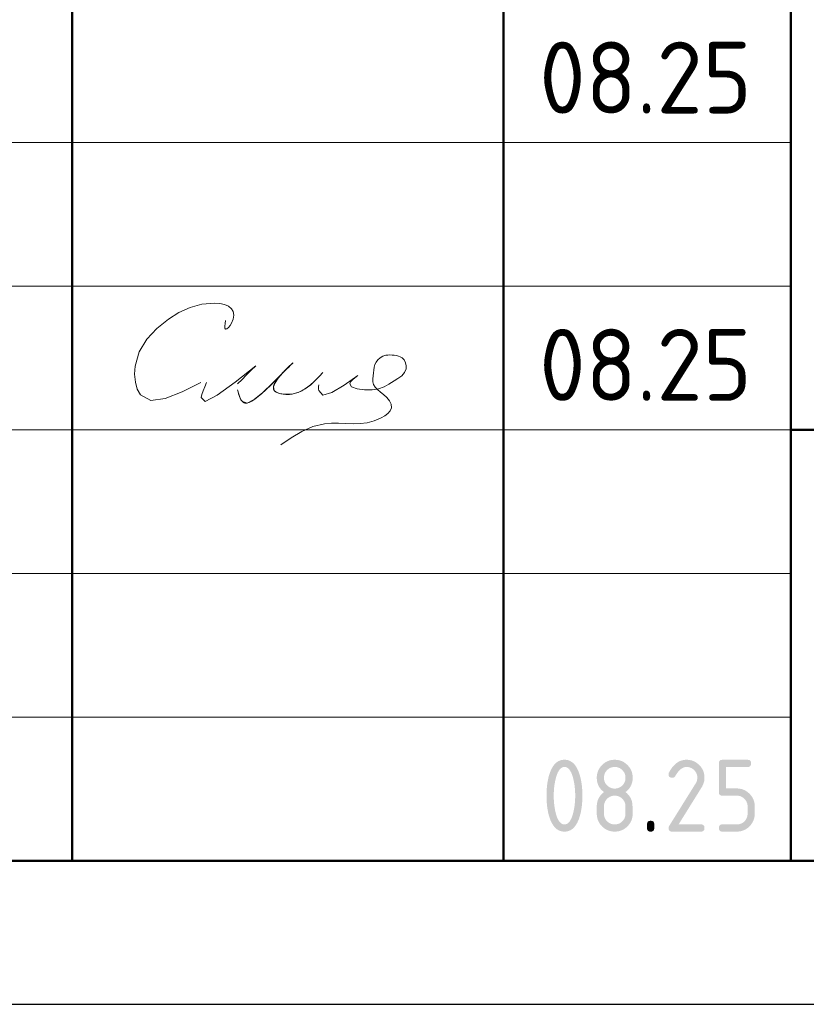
# Model space of a CAD drawing. Header units: millimetres. Extents: x 0 to 21000, y -5 to 14850.
# Tile 13 of 24: x 13409 to 14777, y 0 to 1714. Entities that reach past the tile are written whole.
import ezdxf

# ---------------------------------------------------------------- set-up
doc = ezdxf.new("R2010")
doc.units = ezdxf.units.MM
doc.layers.add('Standard', color=7, linetype='Continuous', lineweight=25)
doc.styles.add('ISOCPEUR', font='txt')

msp = doc.modelspace()

# ---------------------------------------------------------------- hatches: boundary and pattern name
at = {"layer": 'Standard', "linetype": 'Continuous', "lineweight": 25, "transparency": 33554687}
h = msp.add_hatch(color=7, dxfattribs=at)
h.paths.add_polyline_path([(14374.9, 363.1), (14374.9, 367), (14374.7, 370.8), (14374.5, 374.6), (14374.1, 378.2), (14373.7, 381.9), (14373.1, 385.4), (14372.4, 389), (14371.6, 392.4), (14371, 395), (14370.3, 397.3), (14369.6, 399.5), (14368.8, 401.5), (14368, 403.4), (14367.1, 405), (14366.2, 406.6), (14365.3, 407.9), (14364.3, 409.2), (14363.3, 410.2), (14362.2, 411.2), (14361.1, 411.8), (14360, 412.5), (14358.8, 412.8), (14357.5, 413.1), (14356.2, 413.1), (14355, 413.1), (14353.8, 412.8), (14352.6, 412.5), (14351.4, 411.8), (14350.3, 411.2), (14349.3, 410.2), (14348.2, 409.2), (14347.3, 407.9), (14346.3, 406.6), (14345.5, 405), (14344.6, 403.4), (14343.8, 401.4), (14343, 399.5), (14342.3, 397.2), (14341.6, 394.9), (14341, 392.3), (14340.1, 388.8), (14339.5, 385.2), (14338.8, 381.6), (14338.4, 378), (14338, 374.4), (14337.8, 370.6), (14337.6, 366.9), (14337.6, 363.1), (14337.6, 359.3), (14337.8, 355.5), (14338, 351.8), (14338.4, 348.1), (14338.8, 344.5), (14339.4, 340.9), (14340, 337.3), (14340.9, 333.9), (14341.5, 331.3), (14342.2, 329), (14342.9, 326.8), (14343.7, 324.8), (14344.5, 322.9), (14345.4, 321.3), (14346.3, 319.6), (14347.2, 318.4), (14348.2, 317.1), (14349.2, 316.1), (14350.3, 315.1), (14351.4, 314.5), (14352.5, 313.8), (14353.7, 313.5), (14354.9, 313.2), (14356.2, 313.2), (14357.5, 313.2), (14358.8, 313.5), (14360, 313.8), (14361.1, 314.5), (14362.2, 315.1), (14363.3, 316.1), (14364.3, 317.1), (14365.3, 318.4), (14366.2, 319.6), (14367.1, 321.3), (14368, 322.9), (14368.8, 324.8), (14369.6, 326.8), (14370.3, 329), (14371, 331.3), (14371.6, 333.9), (14372.4, 337.3), (14373.1, 340.9), (14373.7, 344.5), (14374.1, 348.1), (14374.5, 351.8), (14374.7, 355.5), (14374.9, 359.3)])
h.paths.add_polyline_path([(14387.4, 363.1), (14387.4, 360.4), (14387.4, 357.7), (14387.3, 355), (14387.1, 352.3), (14386.9, 349.7), (14386.7, 347.2), (14386.4, 344.7), (14386.1, 342.3), (14385.7, 339.9), (14385.3, 337.6), (14384.9, 335.3), (14384.4, 333), (14383.8, 330.8), (14383.2, 328.7), (14382.6, 326.5), (14382, 324.5), (14381, 321.5), (14379.8, 318.9), (14378.6, 316.3), (14377.3, 314.1), (14376, 311.8), (14374.6, 310), (14373.1, 308.1), (14371.5, 306.6), (14369.9, 305.1), (14368.1, 304), (14366.4, 302.9), (14364.5, 302.1), (14362.6, 301.4), (14360.5, 301), (14358.5, 300.6), (14356.2, 300.6), (14354, 300.6), (14352, 301), (14349.9, 301.4), (14348, 302.1), (14346.1, 302.9), (14344.3, 304), (14342.6, 305.1), (14341, 306.6), (14339.4, 308.1), (14337.9, 309.9), (14336.5, 311.8), (14335.2, 314), (14333.9, 316.2), (14332.7, 318.8), (14331.5, 321.4), (14330.5, 324.4), (14329.8, 326.4), (14329.2, 328.6), (14328.6, 330.7), (14328.1, 332.9), (14327.6, 335.2), (14327.2, 337.5), (14326.8, 339.8), (14326.4, 342.2), (14326.1, 344.7), (14325.8, 347.2), (14325.6, 349.7), (14325.4, 352.3), (14325.2, 354.9), (14325.1, 357.6), (14325.1, 360.3), (14325.1, 363.1), (14325.1, 365.9), (14325.1, 368.7), (14325.2, 371.4), (14325.4, 374), (14325.6, 376.6), (14325.8, 379.1), (14326.1, 381.6), (14326.4, 384), (14326.8, 386.5), (14327.2, 388.8), (14327.6, 391.1), (14328.1, 393.3), (14328.6, 395.6), (14329.2, 397.7), (14329.8, 399.8), (14330.5, 401.9), (14331.5, 404.8), (14332.7, 407.4), (14333.9, 410), (14335.2, 412.3), (14336.5, 414.5), (14337.9, 416.4), (14339.4, 418.2), (14341, 419.7), (14342.6, 421.2), (14344.3, 422.3), (14346.1, 423.4), (14348, 424.2), (14349.9, 424.9), (14352, 425.3), (14354, 425.6), (14356.2, 425.6), (14358.5, 425.6), (14360.5, 425.3), (14362.6, 424.9), (14364.5, 424.2), (14366.4, 423.4), (14368.1, 422.3), (14369.9, 421.2), (14371.5, 419.7), (14373.1, 418.2), (14374.6, 416.3), (14376, 414.5), (14377.3, 412.2), (14378.6, 410), (14379.8, 407.4), (14381, 404.8), (14382, 401.8), (14382.6, 399.7), (14383.2, 397.6), (14383.8, 395.5), (14384.4, 393.3), (14384.9, 391), (14385.3, 388.7), (14385.7, 386.4), (14386.1, 384), (14386.4, 381.6), (14386.7, 379.1), (14386.9, 376.5), (14387.1, 373.9), (14387.3, 371.3), (14387.4, 368.6), (14387.4, 365.9)], flags=16)
h = msp.add_hatch(color=7, dxfattribs=at)
h.paths.add_polyline_path([(14443.7, 313.2), (14445.6, 313.2), (14447.4, 313.5), (14449.2, 313.8), (14450.9, 314.5), (14452.6, 315.2), (14454.1, 316.2), (14455.6, 317.2), (14456.9, 318.6), (14458.3, 320), (14459.3, 321.5), (14460.3, 323), (14461, 324.7), (14461.7, 326.3), (14462, 328.1), (14462.3, 329.9), (14462.3, 331.9), (14462.3, 344.4), (14462.3, 346.4), (14462, 348.1), (14461.7, 349.9), (14461, 351.6), (14460.3, 353.3), (14459.3, 354.8), (14458.2, 356.3), (14456.9, 357.7), (14455.5, 359), (14454, 360.1), (14452.5, 361.1), (14450.8, 361.8), (14449.2, 362.5), (14447.4, 362.8), (14445.6, 363.2), (14443.7, 363.2), (14441.7, 363.2), (14439.9, 362.8), (14438.1, 362.5), (14436.5, 361.8), (14434.8, 361.1), (14433.3, 360.1), (14431.8, 359.1), (14430.4, 357.7), (14429.1, 356.3), (14428.1, 354.8), (14427, 353.3), (14426.4, 351.7), (14425.7, 350), (14425.3, 348.2), (14425, 346.4), (14425, 344.4), (14425, 331.9), (14425, 329.9), (14425.3, 328.1), (14425.7, 326.3), (14426.4, 324.7), (14427, 323), (14428.1, 321.5), (14429.1, 320), (14430.4, 318.6), (14431.8, 317.2), (14433.3, 316.2), (14434.8, 315.2), (14436.5, 314.5), (14438.1, 313.8), (14439.9, 313.5), (14441.7, 313.2)])
h.paths.add_polyline_path([(14443.7, 300.6), (14442.1, 300.6), (14440.5, 300.8), (14438.9, 300.9), (14437.4, 301.2), (14435.9, 301.5), (14434.5, 301.9), (14433.1, 302.4), (14431.7, 302.9), (14430.3, 303.5), (14429, 304.2), (14427.7, 304.9), (14426.4, 305.8), (14425.1, 306.6), (14423.9, 307.6), (14422.7, 308.6), (14421.6, 309.8), (14420.5, 310.9), (14419.5, 312.1), (14418.5, 313.3), (14417.6, 314.6), (14416.8, 315.9), (14416, 317.2), (14415.3, 318.5), (14414.8, 319.9), (14414.2, 321.3), (14413.8, 322.7), (14413.3, 324.1), (14413.1, 325.6), (14412.8, 327.1), (14412.6, 328.7), (14412.5, 330.3), (14412.5, 331.9), (14412.5, 344.4), (14412.5, 346.3), (14412.7, 348.2), (14412.9, 350), (14413.3, 351.8), (14413.7, 353.5), (14414.2, 355.2), (14414.8, 356.8), (14415.6, 358.4), (14416.4, 360), (14417.4, 361.4), (14418.4, 362.9), (14419.5, 364.3), (14420.7, 365.7), (14422.1, 366.9), (14423.4, 368.2), (14425, 369.4), (14423.4, 370.6), (14422.1, 371.9), (14420.7, 373.1), (14419.5, 374.5), (14418.4, 375.9), (14417.4, 377.3), (14416.4, 378.8), (14415.6, 380.4), (14414.8, 381.9), (14414.2, 383.6), (14413.7, 385.3), (14413.3, 387), (14412.9, 388.8), (14412.7, 390.6), (14412.5, 392.4), (14412.5, 394.4), (14412.5, 396), (14412.6, 397.6), (14412.8, 399.1), (14413.1, 400.6), (14413.3, 402.1), (14413.8, 403.6), (14414.2, 405), (14414.8, 406.4), (14415.3, 407.8), (14416, 409.1), (14416.8, 410.4), (14417.6, 411.7), (14418.5, 413), (14419.5, 414.2), (14420.5, 415.4), (14421.6, 416.5), (14422.7, 417.6), (14423.9, 418.6), (14425.1, 419.6), (14426.4, 420.5), (14427.7, 421.4), (14429, 422.1), (14430.3, 422.8), (14431.7, 423.4), (14433.1, 423.9), (14434.5, 424.4), (14435.9, 424.8), (14437.4, 425.1), (14438.9, 425.4), (14440.5, 425.5), (14442.1, 425.6), (14443.7, 425.6), (14445.3, 425.6), (14446.9, 425.5), (14448.4, 425.4), (14449.9, 425.1), (14451.4, 424.8), (14452.8, 424.4), (14454.3, 423.9), (14455.7, 423.4), (14457, 422.8), (14458.4, 422.1), (14459.7, 421.4), (14460.9, 420.5), (14462.2, 419.6), (14463.4, 418.6), (14464.6, 417.6), (14465.7, 416.5), (14466.9, 415.4), (14467.9, 414.2), (14468.9, 413), (14469.7, 411.7), (14470.6, 410.4), (14471.3, 409.1), (14472, 407.8), (14472.6, 406.4), (14473.2, 405), (14473.6, 403.6), (14474, 402.1), (14474.3, 400.6), (14474.6, 399.1), (14474.7, 397.6), (14474.9, 396), (14474.9, 394.4), (14474.9, 392.4), (14474.7, 390.6), (14474.5, 388.8), (14474.1, 387), (14473.7, 385.3), (14473.1, 383.6), (14472.5, 381.9), (14471.7, 380.4), (14471, 378.8), (14470, 377.3), (14469, 375.9), (14467.8, 374.5), (14466.7, 373.1), (14465.3, 371.9), (14463.9, 370.6), (14462.3, 369.4), (14464.6, 367.7), (14466.4, 365.8), (14468.3, 363.9), (14469.7, 361.8), (14471.1, 359.7), (14472.1, 357.4), (14473.1, 355.1), (14473.7, 352.6), (14473.9, 352), (14474, 351.2), (14474.1, 350.4), (14474.2, 349.5), (14474.3, 348.5), (14474.4, 347.4), (14474.5, 346.2), (14474.6, 344.9), (14474.6, 343.6), (14474.7, 342.2), (14474.8, 340.7), (14474.8, 339.1), (14474.8, 337.5), (14474.8, 335.7), (14474.9, 333.9), (14474.9, 331.9), (14474.9, 330.3), (14474.7, 328.7), (14474.6, 327.1), (14474.3, 325.6), (14474, 324.1), (14473.6, 322.7), (14473.2, 321.3), (14472.6, 319.9), (14472, 318.5), (14471.3, 317.2), (14470.6, 315.9), (14469.7, 314.6), (14468.9, 313.3), (14467.9, 312.1), (14466.9, 310.9), (14465.7, 309.8), (14464.6, 308.6), (14463.4, 307.6), (14462.2, 306.6), (14460.9, 305.8), (14459.7, 304.9), (14458.4, 304.2), (14457, 303.5), (14455.7, 302.9), (14454.3, 302.4), (14452.8, 301.9), (14451.4, 301.5), (14449.9, 301.2), (14448.4, 300.9), (14446.9, 300.8), (14445.3, 300.6)], flags=16)
h.paths.add_polyline_path([(14443.7, 375.6), (14445.6, 375.6), (14447.4, 376), (14449.2, 376.3), (14450.9, 377), (14452.6, 377.7), (14454.1, 378.7), (14455.6, 379.7), (14456.9, 381.1), (14458.3, 382.4), (14459.3, 383.9), (14460.3, 385.4), (14461, 387.1), (14461.7, 388.8), (14462, 390.6), (14462.3, 392.4), (14462.3, 394.4), (14462.3, 396.3), (14462, 398.1), (14461.7, 399.9), (14461, 401.6), (14460.3, 403.2), (14459.3, 404.7), (14458.2, 406.2), (14456.9, 407.6), (14455.5, 409), (14454, 410), (14452.5, 411.1), (14450.8, 411.7), (14449.2, 412.4), (14447.4, 412.8), (14445.6, 413.1), (14443.7, 413.1), (14441.7, 413.1), (14439.9, 412.8), (14438.1, 412.4), (14436.5, 411.7), (14434.8, 411.1), (14433.3, 410), (14431.8, 409), (14430.4, 407.7), (14429.1, 406.3), (14428.1, 404.8), (14427, 403.3), (14426.4, 401.6), (14425.7, 400), (14425.3, 398.1), (14425, 396.3), (14425, 394.4), (14425, 392.4), (14425.3, 390.6), (14425.7, 388.8), (14426.4, 387.1), (14427, 385.4), (14428.1, 383.9), (14429.1, 382.4), (14430.4, 381.1), (14431.8, 379.7), (14433.3, 378.7), (14434.8, 377.7), (14436.5, 377), (14438.1, 376.3), (14439.9, 376), (14441.7, 375.6)])
for points in [[(14568.6, 425.6), (14570.2, 425.6), (14571.8, 425.5), (14573.3, 425.4), (14574.8, 425.1), (14576.3, 424.8), (14577.8, 424.4), (14579.2, 423.9), (14580.6, 423.4), (14582, 422.8), (14583.3, 422.1), (14584.6, 421.4), (14585.9, 420.5), (14587.1, 419.6), (14588.3, 418.6), (14589.5, 417.6), (14590.7, 416.5), (14591.8, 415.4), (14592.8, 414.2), (14593.8, 413), (14594.7, 411.7), (14595.5, 410.4), (14596.3, 409.1), (14597, 407.8), (14597.5, 406.4), (14598.1, 405), (14598.5, 403.6), (14599, 402.1), (14599.2, 400.6), (14599.5, 399.1), (14599.7, 397.6), (14599.8, 396), (14599.8, 394.4), (14599.8, 392.2), (14599.5, 389.9), (14599.1, 387.7), (14598.4, 385.5), (14597.7, 383.2), (14596.6, 380.9), (14595.6, 378.7), (14594.1, 376.4), (14554.8, 313.2), (14593.6, 313.2), (14594.4, 313.2), (14595, 313.1), (14595.7, 313), (14596.3, 312.8), (14596.9, 312.6), (14597.4, 312.3), (14597.9, 312), (14598.3, 311.6), (14598.7, 311.2), (14598.9, 310.7), (14599.2, 310.2), (14599.4, 309.6), (14599.6, 309.1), (14599.7, 308.4), (14599.8, 307.7), (14599.8, 306.9), (14599.8, 306.1), (14599.7, 305.4), (14599.6, 304.8), (14599.4, 304.2), (14599.2, 303.6), (14598.9, 303.1), (14598.7, 302.6), (14598.3, 302.2), (14597.9, 301.8), (14597.4, 301.5), (14596.9, 301.2), (14596.3, 301), (14595.7, 300.8), (14595, 300.7), (14594.4, 300.6), (14593.6, 300.6), (14543.6, 300.6), (14542.8, 300.6), (14542.1, 300.7), (14541.4, 300.8), (14540.9, 301), (14540.3, 301.2), (14539.8, 301.5), (14539.3, 301.8), (14538.9, 302.2), (14538.5, 302.6), (14538.2, 303.1), (14537.9, 303.6), (14537.7, 304.2), (14537.5, 304.7), (14537.4, 305.4), (14537.3, 306.1), (14537.3, 306.9), (14537.3, 307.8), (14537.6, 308.7), (14537.9, 309.6), (14538.4, 310.5), (14584.2, 384.1), (14585, 385.3), (14585.6, 386.6), (14586.2, 387.9), (14586.5, 389.1), (14586.9, 390.4), (14587.1, 391.7), (14587.3, 393.1), (14587.3, 394.4), (14587.3, 396.3), (14587, 398.1), (14586.6, 399.9), (14585.9, 401.6), (14585.3, 403.2), (14584.2, 404.7), (14583.2, 406.3), (14581.8, 407.6), (14580.5, 409), (14578.9, 410), (14577.4, 411.1), (14575.8, 411.7), (14574.1, 412.4), (14572.3, 412.8), (14570.5, 413.1), (14568.6, 413.1), (14567.3, 413.1), (14566, 412.9), (14564.7, 412.6), (14563.4, 412.1), (14562.1, 411.6), (14560.9, 410.9), (14559.6, 410.2), (14558.4, 409.2), (14557.2, 408.2), (14556, 407), (14554.8, 405.8), (14553.6, 404.3), (14552.4, 402.8), (14551.3, 401.1), (14550.1, 399.4), (14549, 397.4), (14548.6, 396.6), (14548, 396.1), (14547.5, 395.5), (14546.8, 395.1), (14546.1, 394.8), (14545.3, 394.6), (14544.5, 394.4), (14543.6, 394.4), (14542.8, 394.4), (14542.1, 394.5), (14541.4, 394.6), (14540.9, 394.8), (14540.3, 395), (14539.8, 395.3), (14539.3, 395.6), (14538.9, 395.9), (14538.5, 396.3), (14538.2, 396.8), (14537.9, 397.3), (14537.7, 397.9), (14537.5, 398.5), (14537.4, 399.2), (14537.3, 399.8), (14537.3, 400.6), (14537.3, 401.3), (14537.5, 402), (14537.6, 402.6), (14537.9, 403.2), (14539.4, 406), (14540.9, 408.4), (14542.5, 410.9), (14544.2, 413), (14545.9, 415.1), (14547.7, 416.9), (14549.5, 418.6), (14551.4, 420), (14553.3, 421.4), (14555.3, 422.5), (14557.4, 423.5), (14559.5, 424.2), (14561.7, 424.9), (14563.9, 425.3), (14566.2, 425.6)], [(14624.8, 369.4), (14624.8, 419.4), (14624.8, 420.2), (14624.9, 420.9), (14625, 421.5), (14625.2, 422.1), (14625.4, 422.7), (14625.7, 423.2), (14626, 423.7), (14626.4, 424.1), (14626.7, 424.5), (14627.2, 424.8), (14627.7, 425.1), (14628.3, 425.3), (14628.9, 425.4), (14629.6, 425.5), (14630.3, 425.6), (14631, 425.6), (14674.7, 425.6), (14675.4, 425.6), (14676.1, 425.5), (14676.8, 425.4), (14677.4, 425.3), (14678, 425.1), (14678.5, 424.8), (14679, 424.5), (14679.3, 424.1), (14679.7, 423.7), (14680, 423.2), (14680.3, 422.7), (14680.5, 422.1), (14680.7, 421.5), (14680.8, 420.8), (14680.9, 420.2), (14680.9, 419.4), (14680.9, 418.6), (14680.8, 417.9), (14680.7, 417.2), (14680.5, 416.6), (14680.3, 416.1), (14680, 415.6), (14679.7, 415.1), (14679.3, 414.7), (14679, 414.3), (14678.5, 414), (14678, 413.7), (14677.4, 413.5), (14676.8, 413.3), (14676.1, 413.2), (14675.4, 413.1), (14674.7, 413.1), (14637.3, 413.1), (14637.3, 375.7), (14656, 375.7), (14657.6, 375.7), (14659.2, 375.5), (14660.8, 375.4), (14662.2, 375.1), (14663.7, 374.8), (14665.2, 374.4), (14666.6, 373.9), (14668, 373.4), (14669.4, 372.8), (14670.7, 372.1), (14672, 371.4), (14673.3, 370.5), (14674.5, 369.6), (14675.7, 368.6), (14676.9, 367.6), (14678.1, 366.5), (14679.2, 365.3), (14680.2, 364.1), (14681.2, 362.9), (14682.1, 361.7), (14682.9, 360.4), (14683.6, 359.1), (14684.3, 357.7), (14684.9, 356.4), (14685.5, 355), (14685.9, 353.5), (14686.3, 352.1), (14686.6, 350.6), (14686.9, 349.1), (14687, 347.6), (14687.2, 346), (14687.2, 344.4), (14687.2, 331.9), (14687.2, 330.3), (14687, 328.7), (14686.9, 327.2), (14686.6, 325.7), (14686.3, 324.1), (14685.9, 322.7), (14685.5, 321.3), (14684.9, 319.9), (14684.3, 318.5), (14683.6, 317.2), (14682.9, 315.9), (14682, 314.6), (14681.2, 313.3), (14680.2, 312.1), (14679.2, 310.9), (14678, 309.8), (14676.9, 308.6), (14675.7, 307.6), (14674.5, 306.6), (14673.2, 305.8), (14671.9, 304.9), (14670.6, 304.2), (14669.3, 303.5), (14667.9, 302.9), (14666.5, 302.4), (14665.1, 301.9), (14663.7, 301.5), (14662.2, 301.2), (14660.7, 300.9), (14659.1, 300.8), (14657.6, 300.6), (14656, 300.6), (14631, 300.6), (14630.3, 300.6), (14629.6, 300.7), (14628.9, 300.8), (14628.3, 301), (14627.7, 301.2), (14627.2, 301.5), (14626.7, 301.8), (14626.4, 302.2), (14626, 302.6), (14625.7, 303.1), (14625.4, 303.6), (14625.2, 304.2), (14625, 304.8), (14624.9, 305.4), (14624.8, 306.1), (14624.8, 306.9), (14624.8, 307.7), (14624.9, 308.4), (14625, 309.1), (14625.2, 309.6), (14625.4, 310.2), (14625.7, 310.7), (14626, 311.2), (14626.4, 311.6), (14626.7, 312), (14627.2, 312.3), (14627.7, 312.6), (14628.3, 312.8), (14628.9, 313), (14629.6, 313.1), (14630.3, 313.2), (14631, 313.2), (14656, 313.2), (14657.9, 313.2), (14659.7, 313.5), (14661.5, 313.8), (14663.2, 314.5), (14664.9, 315.2), (14666.4, 316.2), (14667.9, 317.2), (14669.2, 318.6), (14670.6, 320), (14671.6, 321.5), (14672.6, 323), (14673.3, 324.7), (14674, 326.3), (14674.3, 328.1), (14674.7, 329.9), (14674.7, 331.9), (14674.7, 344.4), (14674.7, 346.3), (14674.3, 348.1), (14674, 349.9), (14673.3, 351.6), (14672.6, 353.3), (14671.6, 354.8), (14670.6, 356.3), (14669.2, 357.7), (14667.8, 359), (14666.3, 360.1), (14664.8, 361.1), (14663.1, 361.8), (14661.5, 362.5), (14659.7, 362.8), (14657.9, 363.1), (14656, 363.1), (14631, 363.1), (14630.3, 363.1), (14629.6, 363.2), (14628.9, 363.3), (14628.3, 363.5), (14627.7, 363.7), (14627.2, 364), (14626.7, 364.3), (14626.4, 364.7), (14626, 365.1), (14625.7, 365.6), (14625.4, 366.1), (14625.2, 366.7), (14625, 367.2), (14624.9, 367.9), (14624.8, 368.6)], [(14499.9, 313.2), (14499.9, 313.9), (14500, 314.6), (14500.1, 315.3), (14500.3, 315.9), (14500.5, 316.5), (14500.8, 317), (14501.1, 317.5), (14501.5, 317.9), (14501.9, 318.3), (14502.4, 318.5), (14502.8, 318.8), (14503.4, 319), (14504, 319.2), (14504.7, 319.3), (14505.4, 319.4), (14506.2, 319.4), (14507, 319.4), (14507.6, 319.3), (14508.3, 319.2), (14508.9, 319), (14509.5, 318.8), (14510, 318.5), (14510.5, 318.3), (14510.9, 317.9), (14511.3, 317.5), (14511.6, 317), (14511.8, 316.5), (14512, 315.9), (14512.2, 315.3), (14512.3, 314.6), (14512.4, 313.9), (14512.4, 313.2), (14512.4, 306.9), (14512.4, 306.1), (14512.3, 305.4), (14512.2, 304.8), (14512, 304.2), (14511.8, 303.6), (14511.6, 303.1), (14511.3, 302.6), (14510.9, 302.2), (14510.5, 301.8), (14510, 301.5), (14509.5, 301.2), (14508.9, 301), (14508.3, 300.8), (14507.6, 300.7), (14507, 300.6), (14506.2, 300.6), (14505.4, 300.6), (14504.7, 300.7), (14504, 300.8), (14503.4, 301), (14502.8, 301.2), (14502.4, 301.5), (14501.9, 301.8), (14501.5, 302.2), (14501.1, 302.6), (14500.8, 303.1), (14500.5, 303.6), (14500.3, 304.2), (14500.1, 304.8), (14500, 305.4), (14499.9, 306.1), (14499.9, 306.9)]]:
    msp.add_hatch(color=7, dxfattribs=at).paths.add_polyline_path(points, flags=16)

# ---------------------------------------------------------------- linework, layer by layer
at = {"layer": 'Standard', "color": 7, "linetype": 'Continuous', "lineweight": 50, "transparency": 33554687}
for p, q in [((13500, 250), (13500, 3000)), ((14250, 250), (14250, 3000)), ((14750, 250), (14750, 3000)), ((14750, 1000), (20750, 1000))]:
    msp.add_line(p, q, dxfattribs=at)
at = {"layer": 'Standard', "color": 7, "linetype": 'Continuous', "lineweight": 13, "transparency": 33554687}
for p, q in [((11500, 1500), (14750, 1500)), ((11500, 1250), (14750, 1250)), ((11500, 1250), (14750, 1250)), ((11500, 1000), (14750, 1000)), ((11500, 1000), (14750, 1000)), ((11500, 750), (14750, 750)), ((11500, 500), (14750, 500))]:
    msp.add_line(p, q, dxfattribs=at)
at = {"layer": 'Standard', "color": 7, "linetype": 'Continuous', "lineweight": 25, "transparency": 33554687}
msp.add_line((11500, 250), (20750, 250), dxfattribs=at)
msp.add_line((11500, 250), (20750, 250), dxfattribs=at)
msp.add_line((11500, 250), (20750, 250), dxfattribs=at)
msp.add_lwpolyline([(0, 0), (21000, 0), (21000, 14850), (0, 14850), (0, 0)], close=True, dxfattribs=at)
at = {"layer": 'Standard', "color": 7, "linetype": 'Continuous', "lineweight": 50, "transparency": 33554687}
msp.add_lwpolyline([(1000, 14600), (20750, 14600), (20750, 250), (1000, 250), (1000, 14600)], close=True, dxfattribs=at)
at = {"layer": 'Standard', "color": 7, "linetype": 'Continuous', "lineweight": 25, "transparency": 33554687}
msp.add_lwpolyline([(20750, 3000), (11500, 3000), (11500, 250), (20750, 250), (20750, 3000)], dxfattribs=at)
at = {"layer": 'Standard', "color": 250, "linetype": 'Continuous', "lineweight": 18, "true_color": 0x2d2d2d, "transparency": 33554687}
for points in [[(13766.8, 1190.3), (13766.1, 1185), (13765.6, 1180.4), (13765.8, 1176.9), (13766.8, 1175.3), (13768.9, 1175.8), (13771.7, 1178.2), (13774.7, 1181.7), (13777.4, 1185.9), (13780.3, 1192.9), (13781.2, 1199.7), (13780.2, 1205.8), (13777.4, 1210.9), (13772, 1215.5), (13764.8, 1218.4), (13756.6, 1219.9), (13748, 1220.5), (13725.6, 1218.8), (13705, 1213), (13685.8, 1204), (13667.7, 1192.5), (13647.5, 1176.5), (13629.9, 1157.8), (13616.6, 1136), (13609.4, 1110.8), (13608.7, 1096.7), (13609.9, 1082.9), (13613.3, 1070.5), (13618.7, 1060.7), (13636.7, 1051.3), (13661.8, 1054.6), (13691.6, 1066.3), (13723.8, 1082.2)], [(13935.9, 1099.6), (13935.6, 1099.3), (13935.4, 1099), (13935.1, 1098.7), (13934.9, 1098.4), (13931.1, 1094.4), (13927.3, 1090.3), (13923.4, 1086.4), (13919.4, 1082.5), (13916.8, 1080.2), (13914.3, 1078), (13911.6, 1075.9), (13908.9, 1073.8), (13906.6, 1072.3), (13904.3, 1070.8), (13902, 1069.4), (13899.5, 1068), (13897.4, 1067), (13895.2, 1066), (13893, 1065.1), (13890.8, 1064.3), (13888.7, 1063.6), (13886.5, 1063), (13884.4, 1062.5), (13882.2, 1062.2), (13880, 1061.9), (13877.9, 1061.7), (13875.7, 1061.6), (13873.6, 1061.5), (13871.4, 1061.6), (13869.2, 1061.8), (13867, 1062), (13864.8, 1062.4), (13863.1, 1062.7), (13861.3, 1063.2), (13859.6, 1063.7), (13857.9, 1064.3), (13856.8, 1064.7), (13855.7, 1065.2), (13854.7, 1065.8), (13853.7, 1066.5), (13853.1, 1066.9), (13852.6, 1067.4), (13852, 1067.9), (13851.5, 1068.5), (13851.2, 1069), (13850.9, 1069.5), (13850.7, 1070.1), (13850.4, 1070.6), (13850.3, 1071.2), (13850.1, 1071.9), (13850.1, 1072.5), (13850, 1073.2), (13850.1, 1074.1), (13850.2, 1075), (13850.4, 1075.8), (13850.6, 1076.7), (13851, 1078.1), (13851.6, 1079.4), (13852.2, 1080.7), (13852.8, 1081.9), (13854.1, 1084), (13855.4, 1085.9), (13856.8, 1087.9), (13858.2, 1089.8), (13860.9, 1093.2), (13863.7, 1096.5), (13866.6, 1099.7), (13869.7, 1102.8), (13873.1, 1106), (13876.6, 1109.2), (13880, 1112.6), (13883.4, 1116.2), (13883.5, 1116.3), (13883.6, 1116.4), (13883.7, 1116.5), (13883.8, 1116.6), (13883.8, 1116.6), (13883.8, 1116.6), (13883.8, 1116.6), (13883.8, 1116.6), (13883.8, 1116.6), (13883.8, 1116.6), (13883.8, 1116.6), (13883.8, 1116.6), (13883.8, 1116.6), (13883.8, 1116.6), (13883.8, 1116.6), (13883.8, 1116.6), (13883.8, 1116.6), (13883.8, 1116.6), (13883.8, 1116.6), (13883.8, 1116.5), (13883.8, 1116.5), (13883.7, 1116.4), (13883.6, 1116.3), (13883.6, 1116.2), (13877.4, 1110.8), (13871.8, 1105.2), (13866.4, 1099.5), (13861.1, 1093.8), (13853.5, 1085.9), (13845.6, 1078), (13837.6, 1070.4), (13829.3, 1062.9), (13826.5, 1060.4), (13823.6, 1057.9), (13820.6, 1055.5), (13817.6, 1053.3), (13815.8, 1052), (13814, 1050.8), (13812.2, 1049.7), (13810.2, 1048.7), (13809, 1048.2), (13807.8, 1047.7), (13806.6, 1047.3), (13805.3, 1046.9), (13804.4, 1046.7), (13803.5, 1046.6), (13802.6, 1046.6), (13801.7, 1046.6), (13801, 1046.7), (13800.3, 1046.8), (13799.7, 1046.9), (13799, 1047.2), (13798.4, 1047.4), (13797.8, 1047.8), (13797.2, 1048.1), (13796.6, 1048.6), (13796, 1049.1), (13795.4, 1049.7), (13794.9, 1050.4), (13794.4, 1051.1), (13793.6, 1052.3), (13792.9, 1053.6), (13792.3, 1054.9), (13791.7, 1056.3), (13790.5, 1059.6), (13789.4, 1062.9), (13788.5, 1066.3), (13787.6, 1069.8)], [(13787.6, 1069.8), (13789.2, 1064), (13790.9, 1058.5), (13792.8, 1053.7), (13795.1, 1050), (13804.3, 1046.7), (13816.6, 1052.6), (13831.4, 1064.8), (13848, 1080.8), (13861.9, 1094.6), (13874.2, 1106.7), (13882.1, 1114.7), (13883.3, 1116.2), (13880.8, 1113.9), (13876.6, 1109.8), (13871.3, 1104.5), (13865.6, 1098.5), (13858.5, 1090.1), (13852.9, 1082), (13850.1, 1074.6), (13851.5, 1068.6), (13854.5, 1065.9), (13858.9, 1063.9), (13864, 1062.5), (13869.5, 1061.8), (13882.4, 1062.2), (13894.2, 1065.6), (13905, 1071.2), (13914.7, 1078.4), (13920.3, 1083.4), (13925.6, 1088.6), (13930.8, 1094.1), (13935.9, 1099.6)], [(13996.9, 1094.4), (13991.9, 1090.7), (13987.5, 1087), (13984.3, 1083.5), (13982.8, 1080.3), (13986, 1075), (13995.6, 1071.5), (14008.5, 1069.6), (14021.7, 1069.7), (14033, 1071.6), (14042.4, 1075.1), (14051, 1079.7), (14059.8, 1085.2), (14066.7, 1089.4), (14073.1, 1094.2), (14078.3, 1099.7), (14081, 1106.4), (14081.1, 1111.6), (14079.8, 1116.9), (14077.3, 1121.7), (14073.7, 1125.5), (14070.7, 1127.2), (14067.4, 1128.4), (14063.9, 1129.2), (14060.3, 1129.7), (14056.5, 1130.1), (14052.8, 1130.3), (14049.1, 1130.2), (14045.4, 1129.7), (14040.3, 1128), (14035.7, 1125.4), (14031.6, 1121.9), (14028.5, 1117.9), (14026.5, 1113.6), (14025.3, 1109), (14024.6, 1104.1), (14024, 1099.1), (14023.3, 1093.8), (14022.9, 1088.6), (14023, 1083.6), (14024, 1079.1), (14026.8, 1074.3), (14031.1, 1070), (14036.2, 1065.8), (14041.7, 1061.4), (14047.3, 1056.1), (14051.9, 1050.3), (14054.8, 1044.4), (14055.4, 1038.5), (14053.3, 1033.3), (14049.2, 1028.6), (14043.8, 1024.4), (14037.7, 1020.8), (14025.4, 1015.5), (14013.3, 1012.4), (14001, 1011), (13988.7, 1010.7), (13976.2, 1011.2), (13963.5, 1011.7), (13951, 1011.7), (13938.7, 1010.7), (13918.8, 1005.6), (13899.7, 997), (13881.1, 986.1), (13862.9, 974)], [(13733.8, 1082.2), (13730.7, 1074.8), (13728, 1067.8), (13725.8, 1061.5), (13724.6, 1056.3), (13731.1, 1049.3), (13752.3, 1060.2), (13783.4, 1082.9), (13819.4, 1111.6)], [(13819.4, 1111.6), (13811.4, 1103.6), (13803.5, 1095.7), (13795.5, 1087.7), (13787.6, 1079.8)], [(13928.8, 1078.4), (13928.7, 1075.7), (13928.6, 1073.1), (13928.6, 1070.6), (13928.8, 1068.4), (13936, 1060.6), (13951.6, 1065.1), (13972.9, 1077.7), (13996.9, 1094.4)]]:
    msp.add_lwpolyline(points, dxfattribs=at)

# ---------------------------------------------------------------- texts
at = {"layer": 'Standard', "color": 7, "linetype": 'Continuous', "lineweight": 25, "transparency": 33554687, "char_height": 125, "width": 445.84, "attachment_point": 7, "style": 'ISOCPEUR'}
for insert in [(14312.5, 1550.6), (14312.5, 1050.6)]:
    msp.add_mtext('\\W0.94;08.25', dxfattribs=dict(at, insert=insert))

doc.saveas('drawing.dxf')
